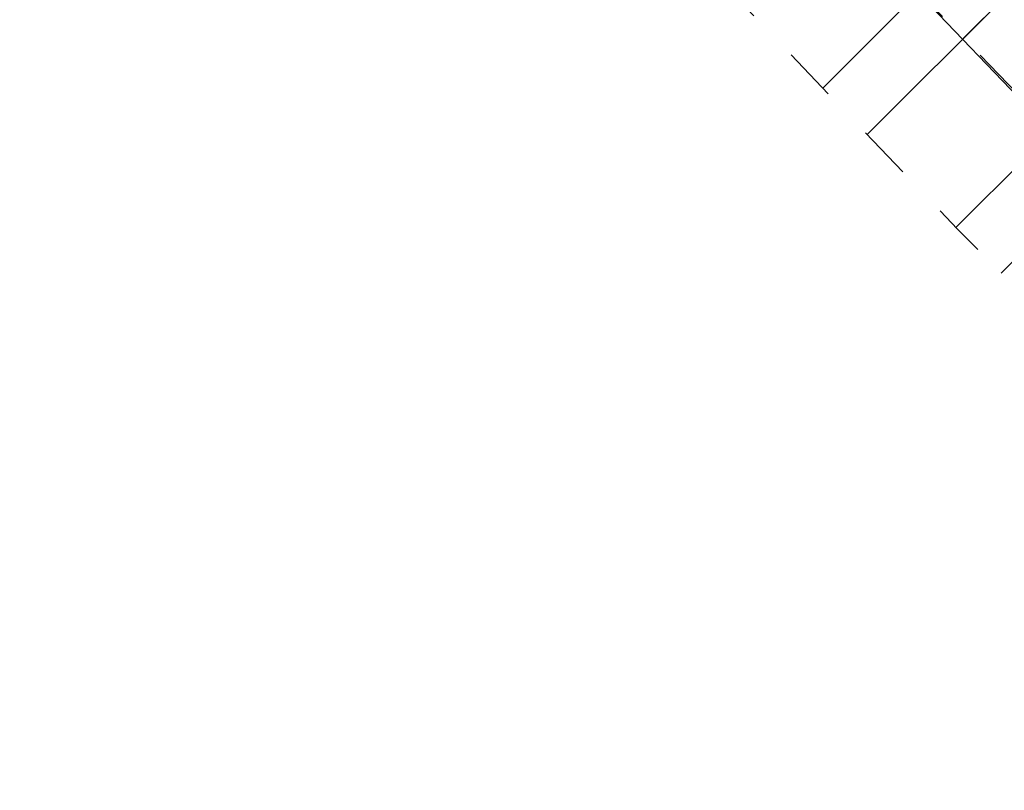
# Model space of a CAD drawing. Header units: metres. Extents: x 207669 to 209690, y 476021 to 477293.
# Tile 5 of 49: x 207979 to 208016, y 476828 to 476857. Entities that reach past the tile are written whole.
import ezdxf
from ezdxf.lldxf.tags import DXFTag

# ---------------------------------------------------------------- set-up
doc = ezdxf.new("R2010")
doc.units = ezdxf.units.M
doc.linetypes.add('NLCS-HIDDEN', pattern=[4, 2, -2])
doc.layers.add('B-OI-KL-BRANDSTOF_Orientatieverzoek_gasunieoost_0000541420-G', color=40, linetype='KL-BRANDSTOF-N', lineweight=18, true_color=0xffbf00)
for name, color, linetype, lineweight in [('B-OI-KL-VEILIGHEIDSZONE-G', 252, 'NLCS-HIDDEN', 35), ('T-WE-VH-VERHARDING_ASFALT_BOUWWEG-100MM-A', 252, 'CONTINUOUS', 18), ('T-WE-VH-VERHARDING_ASFALT_BOUWWEG-70MM-A', 252, 'CONTINUOUS', 18)]:
    doc.layers.add(name, color=color, linetype=linetype, lineweight=lineweight)
doc.styles.get("Standard").update_dxf_attribs({"font": 'isocp.shx'})
tags = doc.linetypes.add('KL-BRANDSTOF-N', pattern='A,4,-0.5,[105,NLCS.SHX,S=0.5,R=0,X=0.75,Y=0],-2,4,-1,["B",Standard,S=1,R=0,X=-0.15,Y=-0.5],-1.5', length=13).pattern_tags.tags
tags[18] = DXFTag(74, 10)
pattern_1 = [(45, (0, 0), (-5.051394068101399, 5.051394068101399), []), (45, (3.3675975, 0), (-5.051394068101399, 5.051394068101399), [])]

# ---------------------------------------------------------------- blocks, each defined once
blk = doc.blocks.new('A$C78FE763D')
at = {"layer": 'B-OI-KL-VEILIGHEIDSZONE-G'}
h = blk.add_hatch(dxfattribs=at)
h.set_pattern_fill('ANSI32', color=256, scale=0.75)
h.set_pattern_definition(pattern_1)
h.paths.add_polyline_path([(209050.9375881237, 476518.5396431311), (209043.125532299, 476518.8796438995), (209004.4717691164, 476520.7480644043), (208998.0385089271, 476520.8455989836), (208994.4349887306, 476520.9688748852), (208992.935653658, 476521.1809657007), (208987.1141704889, 476522.9398933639), (208984.2464321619, 476523.7645453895), (208982.2472676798, 476524.1575529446), (208961.5809573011, 476528.4629516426), (208946.5220461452, 476532.563855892), (208941.2051906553, 476533.782514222), (208903.1010240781, 476542.5168446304), (208854.3198681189, 476553.4830269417), (208805.5441397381, 476564.3659582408), (208756.842541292, 476575.5088327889), (208708.1580406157, 476586.8421821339), (208659.4445053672, 476597.9561975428), (208645.9421921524, 476601.2015875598), (208635.8122818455, 476603.0898383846), (208626.3864741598, 476604.9618731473), (208620.0089611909, 476606.6876323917), (208616.8738774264, 476607.6539789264), (208608.5085805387, 476607.3317409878), (208607.7147462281, 476607.388227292), (208593.7159588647, 476606.8106741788), (208573.1718238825, 476606.1685136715), (208551.5354744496, 476605.2313140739), (208514.8965904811, 476605.0346582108), (208505.7717838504, 476604.8736203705), (208485.9502657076, 476604.3007499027), (208475.047726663, 476604.1278963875), (208473.2836551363, 476604.2170161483), (208435.3275707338, 476609.0187374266), (208410.2766025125, 476612.2382755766), (208386.3403179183, 476615.1490799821), (208372.1225659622, 476616.7944344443), (208370.8679237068, 476617.0666386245), (208366.7919455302, 476618.1427362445), (208347.1206601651, 476622.9592522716), (208332.5732144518, 476626.4223583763), (208314.8127730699, 476630.7675542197), (208307.5733359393, 476632.8400167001), (208304.1866016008, 476633.9158244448), (208301.7785627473, 476634.9618108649), (208265.737801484, 476652.8223577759), (208252.2084358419, 476659.8116686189), (208236.1466094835, 476668.5299794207), (208217.2765463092, 476679.2130734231), (208211.238871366, 476682.4328276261), (208206.9135463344, 476684.6223727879), (208201.0043056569, 476689.0424139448), (208194.8743833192, 476694.0181090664), (208188.0278762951, 476699.6469287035), (208179.7819454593, 476706.5954438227), (208167.5172268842, 476716.7875479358), (208160.0162014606, 476723.1235963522), (208143.7253530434, 476737.7180011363), (208140.7841958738, 476740.296256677), (208137.2494930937, 476743.7516149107), (208127.3442713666, 476753.6668096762), (208117.6775741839, 476763.4073517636), (208110.7673497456, 476770.4858983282), (208107.1789824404, 476774.0473304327), (208073.4188309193, 476808.9680776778), (208037.0226775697, 476846.8302774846), (208005.6460867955, 476879.2423167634), (207982.4240652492, 476903.0248457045), (207966.6406611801, 476918.9412363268), (207943.1172987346, 476943.0761142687), (207919.053827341, 476967.866388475), (207894.2855795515, 476993.4698702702), (207890.7679384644, 476996.8277555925), (207867.5642186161, 477020.3765344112), (207844.3344498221, 477044.2101672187), (207827.8124503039, 477061.0787171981), (207816.9714566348, 477067.1797366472), (207812.3269095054, 477070.0203660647), (207810.1095525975, 477071.3769726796), (207764.5498415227, 477099.2176252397), (207755.4859131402, 477103.8493892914), (207745.7668134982, 477107.4289707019), (207725.8028753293, 477114.6722316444), (207702.275920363, 477123.4861027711), (207695.2540454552, 477126.1533678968), (207691.7030862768, 477116.8050691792), (207698.746329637, 477114.1296872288), (207722.3433746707, 477105.2895583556), (207742.3334365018, 477098.036819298), (207751.4683368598, 477094.6724007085), (207759.6604084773, 477090.4861647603), (207804.8906974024, 477062.8468173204), (207807.1093404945, 477061.4894239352), (207811.9087933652, 477058.5540533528), (207821.6657996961, 477053.0630728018), (207837.1818001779, 477037.2216227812), (207860.4220313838, 477013.3772555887), (207883.7523115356, 476989.7000344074), (207887.2366704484, 476986.3739197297), (207911.8724226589, 476960.9074015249), (207935.9489512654, 476936.1036757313), (207959.5095888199, 476911.9305536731), (207975.2961847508, 476896.0109442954), (207998.4761632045, 476872.2714732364), (208029.8255724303, 476839.8875125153), (208066.2194190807, 476802.0277123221), (208100.0612675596, 476767.0224595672), (208103.6669002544, 476763.4438916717), (208110.5506758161, 476756.3924382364), (208120.2579786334, 476746.6109803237), (208130.2167569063, 476736.6421750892), (208133.9880541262, 476732.9555333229), (208137.0928969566, 476730.2337888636), (208153.4520485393, 476715.5781936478), (208161.0950231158, 476709.1222420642), (208173.3643045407, 476698.9263461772), (208181.6303737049, 476691.9608612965), (208188.5478666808, 476686.2736809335), (208194.855944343, 476681.1533760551), (208201.6207036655, 476676.093417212), (208206.6273786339, 476673.5589623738), (208212.4597036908, 476670.4487165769), (208231.2976405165, 476659.7838105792), (208247.5278141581, 476650.9741213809), (208261.222448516, 476643.899432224), (208297.5636872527, 476625.889979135), (208300.6716483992, 476624.5399655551), (208304.6829140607, 476623.2657732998), (208312.2474769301, 476621.1002357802), (208330.2270355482, 476616.7014316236), (208344.7735898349, 476613.2385377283), (208364.3263044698, 476608.4510537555), (208368.5303262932, 476607.3411513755), (208370.4836840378, 476606.9173555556), (208385.1619320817, 476605.2187100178), (208409.0356474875, 476602.3155144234), (208434.0626792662, 476599.0990525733), (208472.4025948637, 476594.2487738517), (208474.874523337, 476594.1238936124), (208486.1739842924, 476594.3030400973), (208506.0044661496, 476594.8761696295), (208515.0116595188, 476595.035131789), (208551.7787755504, 476595.2324759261), (208573.5444261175, 476596.1752763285), (208594.0782911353, 476596.8171158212), (208607.5655037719, 476597.3735627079), (208608.3456694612, 476597.3180490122), (208615.5563725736, 476597.5958110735), (208617.2292888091, 476597.0801576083), (208624.1037758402, 476595.2199168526), (208633.9219681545, 476593.2699516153), (208643.8560578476, 476591.4182024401), (208657.1637446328, 476588.2195924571), (208705.9122093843, 476577.097607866), (208754.5937087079, 476565.764957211), (208803.3401102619, 476554.6118317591), (208852.1343818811, 476543.7247630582), (208900.8872259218, 476532.7649453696), (208938.9710593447, 476524.0352757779), (208944.0902038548, 476522.8619341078), (208959.2452926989, 476518.7348383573), (208980.2629823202, 476514.3562370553), (208981.8958178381, 476514.0352446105), (208984.2860795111, 476513.3478966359), (208990.776596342, 476511.3868242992), (208993.5612612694, 476510.9929151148), (208997.7917410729, 476510.8481910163), (209004.1544808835, 476510.7517255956), (209042.666717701, 476508.8901461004), (209050.5027740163, 476508.5491007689)])
h = blk.add_hatch(dxfattribs=at)
h.set_pattern_fill('ANSI32', color=256, scale=0.75)
h.set_pattern_definition(pattern_1)
h.paths.add_polyline_path([(209049.9040674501, 476513.0338821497), (209047.9294700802, 476513.0805787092), (209017.1992382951, 476514.8064918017), (209008.5272349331, 476515.2647521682), (209004.8121158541, 476515.4943067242), (209004.2408080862, 476517.5976129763), (209000.6276531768, 476519.3154362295), (208998.7788331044, 476519.4035706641), (208993.2416138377, 476519.8381183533), (208990.97886399, 476520.3162782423), (208988.6145419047, 476521.0333104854), (208983.3310031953, 476522.1952195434), (208982.2517066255, 476522.3679864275), (208961.9475473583, 476526.8995101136), (208902.7618700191, 476541.0620222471), (208853.8783733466, 476551.6625872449), (208805.1138370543, 476562.5011498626), (208756.4213277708, 476573.5724886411), (208707.8367897, 476585.2632493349), (208659.1236152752, 476596.6233849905), (208645.679700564, 476599.6303800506), (208640.3598271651, 476601.0262477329), (208639.0288933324, 476601.3286358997), (208630.6115306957, 476603.2477033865), (208628.1305486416, 476603.3724206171), (208622.4777562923, 476602.8079669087), (208611.8145477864, 476602.596814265), (208599.7689718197, 476602.0901496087), (208586.4531468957, 476601.6153341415), (208570.4825037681, 476600.9767082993), (208545.8615593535, 476600.191103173), (208522.6693948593, 476599.9608065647), (208506.649443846, 476599.9037354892), (208490.6508412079, 476599.6171724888), (208474.9075160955, 476599.7147367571), (208459.2145196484, 476600.8897237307), (208443.5154846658, 476602.8478914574), (208427.6849074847, 476604.9554357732), (208411.7970154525, 476606.9594493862), (208395.9370638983, 476608.915619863), (208380.275665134, 476611.090482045), (208371.4295667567, 476612.3947525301), (208364.895292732, 476613.5728254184), (208349.4689988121, 476617.1053753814), (208333.8965026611, 476620.8587718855), (208327.7544930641, 476622.2719244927), (208319.2180087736, 476624.3108873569), (208310.7373976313, 476626.5414977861), (208304.4345748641, 476628.6519452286), (208296.9686334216, 476631.7659578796), (208290.3670795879, 476634.9872680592), (208276.3190710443, 476642.4587023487), (208262.12475887, 476649.9100899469), (208233.6902783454, 476664.5532774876), (208219.6299865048, 476671.9627335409), (208206.0581788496, 476679.7449356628), (208199.3422186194, 476684.4570483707), (208193.5954706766, 476688.9022408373), (208191.8675052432, 476690.3117710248), (208169.3297613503, 476709.263374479), (208157.1377965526, 476719.4686554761), (208145.2524005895, 476730.0154807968), (208133.5910201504, 476740.8020591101), (208122.1887856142, 476751.8764433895), (208111.322505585, 476762.8023900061), (208100.2775304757, 476774.2949457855), (208089.2059399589, 476785.886893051), (208078.0474932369, 476797.3958249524), (208066.9712737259, 476808.7884220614), (208055.7541631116, 476820.1836138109), (208044.6117725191, 476831.5776518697), (208033.4864377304, 476843.0833485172), (208022.2436173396, 476854.8298633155), (208021.0579990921, 476856.0035156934), (208013.0067169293, 476864.4476175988), (208010.65405498, 476866.474961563), (208006.7205843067, 476867.9604600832), (207991.138858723, 476872.4534932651), (207975.7144594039, 476876.8206847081), (207960.2521809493, 476881.1029625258), (207944.8222693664, 476885.2904813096), (207929.4324876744, 476889.5395556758), (207914.0135226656, 476893.8219354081), (207898.6063409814, 476898.1656782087), (207874.9670680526, 476904.6657532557), (207859.6453011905, 476908.9835424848), (207844.4240313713, 476913.4164947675), (207841.3066156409, 476914.2904238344), (207838.7115490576, 476914.7345247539), (207835.5842467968, 476914.3844093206), (207831.5041699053, 476913.3913854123), (207830.5720012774, 476913.2726442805), (207829.6633061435, 476913.3865181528), (207828.5949108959, 476913.7204861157), (207807.9104308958, 476919.4235730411), (207786.0683481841, 476925.4976016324), (207776.1044615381, 476928.1645006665), (207757.7294162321, 476933.3081194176), (207739.9541562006, 476938.7043057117), (207724.4544292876, 476942.8324040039), (207720.1668244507, 476943.9676748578), (207682.0354066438, 476955.7184769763), (207671.8795113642, 476958.5883705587), (207669.1601613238, 476948.9652143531), (207679.2028433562, 476946.1273130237), (207717.4134255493, 476934.352115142), (207721.8878207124, 476933.167385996), (207737.2140937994, 476929.0854842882), (207754.9288337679, 476923.7076705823), (207773.4637884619, 476918.5192893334), (207783.4359018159, 476915.8501883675), (207805.2418191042, 476909.7862169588), (207825.7733391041, 476904.1253038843), (207827.5329438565, 476903.5752718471), (207830.5822487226, 476903.1931457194), (207833.3240800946, 476903.5424045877), (207837.3300032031, 476904.5173806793), (207838.4187009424, 476904.639265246), (207839.1076343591, 476904.5213661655), (207841.6762186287, 476903.8012952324), (207856.8909488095, 476899.3702475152), (207872.2851819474, 476895.0320367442), (207895.9239090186, 476888.5321117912), (207911.3187273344, 476884.1918545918), (207926.7637623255, 476879.9022343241), (207942.1819806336, 476875.6453086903), (207957.6080690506, 476871.4588274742), (207973.0177905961, 476867.1911052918), (207988.391391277, 476862.8382967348), (208003.5636656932, 476858.4633299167), (208005.46619502, 476857.7448284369), (208006.1075330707, 476857.1921724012), (208013.9202509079, 476848.9982743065), (208015.1126326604, 476847.8179266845), (208026.2798122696, 476836.1504414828), (208037.4424774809, 476824.6061381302), (208048.6160868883, 476813.180176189), (208059.8229762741, 476801.7953679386), (208070.872756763, 476790.4299650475), (208082.0003100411, 476778.9528969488), (208093.0567195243, 476767.3768442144), (208104.171744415, 476755.8113999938), (208115.1594643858, 476744.7633466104), (208126.7112298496, 476733.5437308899), (208138.5378494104, 476722.6043092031), (208150.6084534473, 476711.8931345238), (208162.9024886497, 476701.6024155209), (208185.4887447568, 476682.6100189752), (208187.3747793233, 476681.0715491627), (208193.4080313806, 476676.4047416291), (208200.6880711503, 476671.2968543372), (208214.8102634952, 476663.199056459), (208229.0699716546, 476655.6845125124), (208257.5114911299, 476641.037700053), (208271.6471789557, 476633.6170876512), (208285.825170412, 476626.0765219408), (208292.8476165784, 476622.6498321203), (208300.9176751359, 476619.2838447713), (208307.8748523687, 476616.9542922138), (208316.7842412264, 476614.6109026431), (208325.4717569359, 476612.5358655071), (208331.6037473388, 476611.1250181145), (208347.1812511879, 476607.3704146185), (208362.890957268, 476603.7729645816), (208369.8126832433, 476602.5250374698), (208378.858584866, 476601.1913079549), (208394.6371861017, 476599.0001701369), (208410.5592345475, 476597.0363406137), (208426.3993425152, 476595.0383542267), (208442.2367653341, 476592.9298985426), (208458.2217303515, 476590.9360662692), (208474.5027339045, 476589.7170532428), (208490.7094087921, 476589.6166175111), (208506.756806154, 476589.9040545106), (208522.7368551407, 476589.9609834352), (208546.0706906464, 476590.1926868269), (208570.8417462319, 476590.9830817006), (208586.8311031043, 476591.6224558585), (208600.1572781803, 476592.0976403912), (208612.1237022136, 476592.6009757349), (208623.0744937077, 476592.8178230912), (208628.3777013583, 476593.3473693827), (208629.2387193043, 476593.3040866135), (208636.8133566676, 476591.5771541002), (208637.9824228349, 476591.311542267), (208643.3185494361, 476589.9114099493), (208656.8966347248, 476586.8744050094), (208705.5314603, 476575.5325406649), (208754.1429222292, 476563.8353013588), (208802.9204129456, 476552.7446401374), (208851.7338766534, 476541.895202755), (208900.5383799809, 476531.3117677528), (208959.6947026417, 476517.1562798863), (208980.3705433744, 476512.5418035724), (208981.4652468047, 476512.3665704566), (208986.0857080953, 476511.3504795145), (208988.48938601, 476510.6215117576), (208991.8106361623, 476509.9196716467), (208995.4852075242, 476509.6313000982), (208996.5742499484, 476506.910972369), (208999.9799266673, 476505.7738128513), (209007.9550150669, 476505.2810378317), (209016.6550117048, 476504.8212981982), (209047.5307799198, 476503.0872112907), (209049.6676470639, 476503.0366772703)])
at = {"layer": 'B-OI-KL-BRANDSTOF_Orientatieverzoek_gasunieoost_0000541420-G', "flags": 128}
blk.add_lwpolyline([(209049.785857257, 476508.03527971), (209047.730125, 476508.0838949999), (209016.927125, 476509.813895), (209008.241125, 476510.2728949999), (209000.942125, 476510.7238949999), (209000.355125, 476510.9198949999), (209000.116125, 476511.5168949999), (209000.197125, 476513.4098949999), (209000.018125, 476514.068895), (208999.387125, 476514.368895), (208998.464125, 476514.412895), (208992.526125, 476514.878895), (208989.734125, 476515.4688949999), (208987.350125, 476516.1918949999), (208982.398125, 476517.280895), (208981.311125, 476517.454895), (208960.821125, 476522.0278949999), (208901.650125, 476536.1868949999), (208852.806125, 476546.7788949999), (208804.017125, 476557.622895), (208755.282125, 476568.703895), (208706.684125, 476580.3978949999), (208658.010125, 476591.748895), (208644.499125, 476594.770895), (208639.171125, 476596.168895), (208637.921125, 476596.4528949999), (208629.925125, 476598.275895), (208628.254125, 476598.3598949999), (208622.776125, 476597.812895), (208611.969125, 476597.5988949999), (208599.963125, 476597.0938949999), (208586.642125, 476596.618895), (208570.662125, 476595.9798949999), (208545.966125, 476595.1918949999), (208522.703125, 476594.960895), (208506.703125, 476594.9038949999), (208490.680125, 476594.616895), (208474.705125, 476594.715895), (208458.718125, 476595.912895), (208442.876125, 476597.888895), (208427.042125, 476599.9968949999), (208411.178125, 476601.997895), (208395.287125, 476603.9578949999), (208379.567125, 476606.140895), (208370.621125, 476607.459895), (208363.893125, 476608.672895), (208348.325125, 476612.237895), (208332.750125, 476615.991895), (208326.613125, 476617.4038949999), (208318.001125, 476619.460895), (208309.306125, 476621.747895), (208302.676125, 476623.967895), (208294.908125, 476627.2078949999), (208288.096125, 476630.531895), (208273.983125, 476638.037895), (208259.818125, 476645.4738949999), (208231.380125, 476660.118895), (208217.220125, 476667.580895), (208203.373125, 476675.520895), (208196.375125, 476680.4308949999), (208190.485125, 476684.986895), (208188.678125, 476686.460895), (208166.116125, 476705.432895), (208153.873125, 476715.6808949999), (208141.895125, 476726.309895), (208130.151125, 476737.172895), (208118.674125, 476748.319895), (208107.747125, 476759.3068949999), (208096.667125, 476770.835895), (208085.603125, 476782.4198949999), (208074.460125, 476793.912895), (208063.397125, 476805.291895), (208052.185125, 476816.6818949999), (208041.027125, 476828.091895), (208029.883125, 476839.616895), (208018.678125, 476851.323895), (208017.489125, 476852.5008949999), (208009.557125, 476860.819895), (208008.060125, 476862.1098949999), (208005.142125, 476863.211895), (207989.765125, 476867.645895), (207974.366125, 476872.005895), (207958.930125, 476876.280895), (207943.502125, 476880.467895), (207928.098125, 476884.720895), (207912.666125, 476889.0068949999), (207897.265125, 476893.3488949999), (207873.626125, 476899.8488949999), (207858.268125, 476904.176895), (207843.050125, 476908.608895), (207840.207125, 476909.405895), (207838.565125, 476909.6868949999), (207836.457125, 476909.450895), (207832.414125, 476908.466895), (207830.577125, 476908.232895), (207828.598125, 476908.480895), (207827.184125, 476908.922895), (207806.576125, 476914.6048949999), (207784.752125, 476920.673895), (207774.784125, 476923.341895), (207756.329125, 476928.5078949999), (207738.584125, 476933.894895), (207723.171125, 476937.999895), (207718.790125, 476939.1598949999), (207680.619125, 476950.922895), (207670.519836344, 476953.7767924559)], dxfattribs=at)
at = {"layer": 'B-OI-KL-VEILIGHEIDSZONE-G', "flags": 128}
for points in [[(209050.9375881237, 476518.5396431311), (209043.125532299, 476518.8796438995), (209004.4717691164, 476520.7480644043), (208998.0385089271, 476520.8455989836), (208994.4349887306, 476520.9688748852), (208992.935653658, 476521.1809657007), (208987.1141704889, 476522.9398933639), (208984.2464321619, 476523.7645453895), (208982.2472676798, 476524.1575529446), (208961.5809573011, 476528.4629516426), (208946.5220461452, 476532.563855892), (208941.2051906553, 476533.782514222), (208903.1010240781, 476542.5168446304), (208854.3198681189, 476553.4830269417), (208805.5441397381, 476564.3659582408), (208756.842541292, 476575.5088327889), (208708.1580406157, 476586.8421821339), (208659.4445053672, 476597.9561975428), (208645.9421921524, 476601.2015875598), (208635.8122818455, 476603.0898383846), (208626.3864741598, 476604.9618731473), (208620.0089611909, 476606.6876323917), (208616.8738774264, 476607.6539789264), (208608.5085805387, 476607.3317409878), (208607.7147462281, 476607.388227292), (208593.7159588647, 476606.8106741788), (208573.1718238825, 476606.1685136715), (208551.5354744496, 476605.2313140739), (208514.8965904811, 476605.0346582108), (208505.7717838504, 476604.8736203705), (208485.9502657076, 476604.3007499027), (208475.047726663, 476604.1278963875), (208473.2836551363, 476604.2170161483), (208435.3275707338, 476609.0187374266), (208410.2766025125, 476612.2382755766), (208386.3403179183, 476615.1490799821), (208372.1225659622, 476616.7944344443), (208370.8679237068, 476617.0666386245), (208366.7919455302, 476618.1427362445), (208347.1206601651, 476622.9592522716), (208332.5732144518, 476626.4223583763), (208314.8127730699, 476630.7675542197), (208307.5733359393, 476632.8400167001), (208304.1866016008, 476633.9158244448), (208301.7785627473, 476634.9618108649), (208265.737801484, 476652.8223577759), (208252.2084358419, 476659.8116686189), (208236.1466094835, 476668.5299794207), (208217.2765463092, 476679.2130734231), (208211.238871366, 476682.4328276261), (208206.9135463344, 476684.6223727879), (208201.0043056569, 476689.0424139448), (208194.8743833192, 476694.0181090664), (208188.0278762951, 476699.6469287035), (208179.7819454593, 476706.5954438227), (208167.5172268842, 476716.7875479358), (208160.0162014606, 476723.1235963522), (208143.7253530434, 476737.7180011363), (208140.7841958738, 476740.296256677), (208137.2494930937, 476743.7516149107), (208127.3442713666, 476753.6668096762), (208117.6775741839, 476763.4073517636), (208110.7673497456, 476770.4858983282), (208107.1789824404, 476774.0473304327), (208073.4188309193, 476808.9680776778), (208037.0226775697, 476846.8302774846), (208005.6460867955, 476879.2423167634), (207982.4240652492, 476903.0248457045), (207966.6406611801, 476918.9412363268), (207943.1172987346, 476943.0761142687), (207919.053827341, 476967.866388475), (207894.2855795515, 476993.4698702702), (207890.7679384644, 476996.8277555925), (207867.5642186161, 477020.3765344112), (207844.3344498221, 477044.2101672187), (207827.8124503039, 477061.0787171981), (207816.9714566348, 477067.1797366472), (207812.3269095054, 477070.0203660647), (207810.1095525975, 477071.3769726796), (207764.5498415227, 477099.2176252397), (207755.4859131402, 477103.8493892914), (207745.7668134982, 477107.4289707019), (207725.8028753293, 477114.6722316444), (207702.275920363, 477123.4861027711), (207695.2540454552, 477126.1533678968), (207691.7030862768, 477116.8050691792), (207698.746329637, 477114.1296872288), (207722.3433746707, 477105.2895583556), (207742.3334365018, 477098.036819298), (207751.4683368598, 477094.6724007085), (207759.6604084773, 477090.4861647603), (207804.8906974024, 477062.8468173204), (207807.1093404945, 477061.4894239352), (207811.9087933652, 477058.5540533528), (207821.6657996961, 477053.0630728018), (207837.1818001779, 477037.2216227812), (207860.4220313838, 477013.3772555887), (207883.7523115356, 476989.7000344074), (207887.2366704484, 476986.3739197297), (207911.8724226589, 476960.9074015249), (207935.9489512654, 476936.1036757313), (207959.5095888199, 476911.9305536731), (207975.2961847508, 476896.0109442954), (207998.4761632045, 476872.2714732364), (208029.8255724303, 476839.8875125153), (208066.2194190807, 476802.0277123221), (208100.0612675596, 476767.0224595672), (208103.6669002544, 476763.4438916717), (208110.5506758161, 476756.3924382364), (208120.2579786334, 476746.6109803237), (208130.2167569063, 476736.6421750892), (208133.9880541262, 476732.9555333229), (208137.0928969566, 476730.2337888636), (208153.4520485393, 476715.5781936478), (208161.0950231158, 476709.1222420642), (208173.3643045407, 476698.9263461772), (208181.6303737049, 476691.9608612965), (208188.5478666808, 476686.2736809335), (208194.855944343, 476681.1533760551), (208201.6207036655, 476676.093417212), (208206.6273786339, 476673.5589623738), (208212.4597036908, 476670.4487165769), (208231.2976405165, 476659.7838105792), (208247.5278141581, 476650.9741213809), (208261.222448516, 476643.899432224), (208297.5636872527, 476625.889979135), (208300.6716483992, 476624.5399655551), (208304.6829140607, 476623.2657732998), (208312.2474769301, 476621.1002357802), (208330.2270355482, 476616.7014316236), (208344.7735898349, 476613.2385377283), (208364.3263044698, 476608.4510537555), (208368.5303262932, 476607.3411513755), (208370.4836840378, 476606.9173555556), (208385.1619320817, 476605.2187100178), (208409.0356474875, 476602.3155144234), (208434.0626792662, 476599.0990525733), (208472.4025948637, 476594.2487738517), (208474.874523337, 476594.1238936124), (208486.1739842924, 476594.3030400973), (208506.0044661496, 476594.8761696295), (208515.0116595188, 476595.035131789), (208551.7787755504, 476595.2324759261), (208573.5444261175, 476596.1752763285), (208594.0782911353, 476596.8171158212), (208607.5655037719, 476597.3735627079), (208608.3456694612, 476597.3180490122), (208615.5563725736, 476597.5958110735), (208617.2292888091, 476597.0801576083), (208624.1037758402, 476595.2199168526), (208633.9219681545, 476593.2699516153), (208643.8560578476, 476591.4182024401), (208657.1637446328, 476588.2195924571), (208705.9122093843, 476577.097607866), (208754.5937087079, 476565.764957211), (208803.3401102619, 476554.6118317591), (208852.1343818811, 476543.7247630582), (208900.8872259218, 476532.7649453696), (208938.9710593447, 476524.0352757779), (208944.0902038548, 476522.8619341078), (208959.2452926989, 476518.7348383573), (208980.2629823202, 476514.3562370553), (208981.8958178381, 476514.0352446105), (208984.2860795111, 476513.3478966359), (208990.776596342, 476511.3868242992), (208993.5612612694, 476510.9929151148), (208997.7917410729, 476510.8481910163), (209004.1544808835, 476510.7517255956), (209042.666717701, 476508.8901461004), (209050.5027740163, 476508.5491007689)], [(209049.9040674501, 476513.0338821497), (209047.9294700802, 476513.0805787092), (209017.1992382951, 476514.8064918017), (209008.5272349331, 476515.2647521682), (209004.8121158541, 476515.4943067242), (209004.2408080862, 476517.5976129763), (209000.6276531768, 476519.3154362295), (208998.7788331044, 476519.4035706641), (208993.2416138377, 476519.8381183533), (208990.97886399, 476520.3162782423), (208988.6145419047, 476521.0333104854), (208983.3310031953, 476522.1952195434), (208982.2517066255, 476522.3679864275), (208961.9475473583, 476526.8995101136), (208902.7618700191, 476541.0620222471), (208853.8783733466, 476551.6625872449), (208805.1138370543, 476562.5011498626), (208756.4213277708, 476573.5724886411), (208707.8367897, 476585.2632493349), (208659.1236152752, 476596.6233849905), (208645.679700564, 476599.6303800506), (208640.3598271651, 476601.0262477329), (208639.0288933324, 476601.3286358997), (208630.6115306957, 476603.2477033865), (208628.1305486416, 476603.3724206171), (208622.4777562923, 476602.8079669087), (208611.8145477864, 476602.596814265), (208599.7689718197, 476602.0901496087), (208586.4531468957, 476601.6153341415), (208570.4825037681, 476600.9767082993), (208545.8615593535, 476600.191103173), (208522.6693948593, 476599.9608065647), (208506.649443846, 476599.9037354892), (208490.6508412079, 476599.6171724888), (208474.9075160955, 476599.7147367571), (208459.2145196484, 476600.8897237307), (208443.5154846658, 476602.8478914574), (208427.6849074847, 476604.9554357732), (208411.7970154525, 476606.9594493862), (208395.9370638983, 476608.915619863), (208380.275665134, 476611.090482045), (208371.4295667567, 476612.3947525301), (208364.895292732, 476613.5728254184), (208349.4689988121, 476617.1053753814), (208333.8965026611, 476620.8587718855), (208327.7544930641, 476622.2719244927), (208319.2180087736, 476624.3108873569), (208310.7373976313, 476626.5414977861), (208304.4345748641, 476628.6519452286), (208296.9686334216, 476631.7659578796), (208290.3670795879, 476634.9872680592), (208276.3190710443, 476642.4587023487), (208262.12475887, 476649.9100899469), (208233.6902783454, 476664.5532774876), (208219.6299865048, 476671.9627335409), (208206.0581788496, 476679.7449356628), (208199.3422186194, 476684.4570483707), (208193.5954706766, 476688.9022408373), (208191.8675052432, 476690.3117710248), (208169.3297613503, 476709.263374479), (208157.1377965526, 476719.4686554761), (208145.2524005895, 476730.0154807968), (208133.5910201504, 476740.8020591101), (208122.1887856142, 476751.8764433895), (208111.322505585, 476762.8023900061), (208100.2775304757, 476774.2949457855), (208089.2059399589, 476785.886893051), (208078.0474932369, 476797.3958249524), (208066.9712737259, 476808.7884220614), (208055.7541631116, 476820.1836138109), (208044.6117725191, 476831.5776518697), (208033.4864377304, 476843.0833485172), (208022.2436173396, 476854.8298633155), (208021.0579990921, 476856.0035156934), (208013.0067169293, 476864.4476175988), (208010.65405498, 476866.474961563), (208006.7205843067, 476867.9604600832), (207991.138858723, 476872.4534932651), (207975.7144594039, 476876.8206847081), (207960.2521809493, 476881.1029625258), (207944.8222693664, 476885.2904813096), (207929.4324876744, 476889.5395556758), (207914.0135226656, 476893.8219354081), (207898.6063409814, 476898.1656782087), (207874.9670680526, 476904.6657532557), (207859.6453011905, 476908.9835424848), (207844.4240313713, 476913.4164947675), (207841.3066156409, 476914.2904238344), (207838.7115490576, 476914.7345247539), (207835.5842467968, 476914.3844093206), (207831.5041699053, 476913.3913854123), (207830.5720012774, 476913.2726442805), (207829.6633061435, 476913.3865181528), (207828.5949108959, 476913.7204861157), (207807.9104308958, 476919.4235730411), (207786.0683481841, 476925.4976016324), (207776.1044615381, 476928.1645006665), (207757.7294162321, 476933.3081194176), (207739.9541562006, 476938.7043057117), (207724.4544292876, 476942.8324040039), (207720.1668244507, 476943.9676748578), (207682.0354066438, 476955.7184769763), (207671.8795113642, 476958.5883705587), (207669.1601613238, 476948.9652143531), (207679.2028433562, 476946.1273130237), (207717.4134255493, 476934.352115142), (207721.8878207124, 476933.167385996), (207737.2140937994, 476929.0854842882), (207754.9288337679, 476923.7076705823), (207773.4637884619, 476918.5192893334), (207783.4359018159, 476915.8501883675), (207805.2418191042, 476909.7862169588), (207825.7733391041, 476904.1253038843), (207827.5329438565, 476903.5752718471), (207830.5822487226, 476903.1931457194), (207833.3240800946, 476903.5424045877), (207837.3300032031, 476904.5173806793), (207838.4187009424, 476904.639265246), (207839.1076343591, 476904.5213661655), (207841.6762186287, 476903.8012952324), (207856.8909488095, 476899.3702475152), (207872.2851819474, 476895.0320367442), (207895.9239090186, 476888.5321117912), (207911.3187273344, 476884.1918545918), (207926.7637623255, 476879.9022343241), (207942.1819806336, 476875.6453086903), (207957.6080690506, 476871.4588274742), (207973.0177905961, 476867.1911052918), (207988.391391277, 476862.8382967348), (208003.5636656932, 476858.4633299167), (208005.46619502, 476857.7448284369), (208006.1075330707, 476857.1921724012), (208013.9202509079, 476848.9982743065), (208015.1126326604, 476847.8179266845), (208026.2798122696, 476836.1504414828), (208037.4424774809, 476824.6061381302), (208048.6160868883, 476813.180176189), (208059.8229762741, 476801.7953679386), (208070.872756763, 476790.4299650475), (208082.0003100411, 476778.9528969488), (208093.0567195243, 476767.3768442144), (208104.171744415, 476755.8113999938), (208115.1594643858, 476744.7633466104), (208126.7112298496, 476733.5437308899), (208138.5378494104, 476722.6043092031), (208150.6084534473, 476711.8931345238), (208162.9024886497, 476701.6024155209), (208185.4887447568, 476682.6100189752), (208187.3747793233, 476681.0715491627), (208193.4080313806, 476676.4047416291), (208200.6880711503, 476671.2968543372), (208214.8102634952, 476663.199056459), (208229.0699716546, 476655.6845125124), (208257.5114911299, 476641.037700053), (208271.6471789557, 476633.6170876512), (208285.825170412, 476626.0765219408), (208292.8476165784, 476622.6498321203), (208300.9176751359, 476619.2838447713), (208307.8748523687, 476616.9542922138), (208316.7842412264, 476614.6109026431), (208325.4717569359, 476612.5358655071), (208331.6037473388, 476611.1250181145), (208347.1812511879, 476607.3704146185), (208362.890957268, 476603.7729645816), (208369.8126832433, 476602.5250374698), (208378.858584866, 476601.1913079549), (208394.6371861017, 476599.0001701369), (208410.5592345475, 476597.0363406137), (208426.3993425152, 476595.0383542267), (208442.2367653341, 476592.9298985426), (208458.2217303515, 476590.9360662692), (208474.5027339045, 476589.7170532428), (208490.7094087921, 476589.6166175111), (208506.756806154, 476589.9040545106), (208522.7368551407, 476589.9609834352), (208546.0706906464, 476590.1926868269), (208570.8417462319, 476590.9830817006), (208586.8311031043, 476591.6224558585), (208600.1572781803, 476592.0976403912), (208612.1237022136, 476592.6009757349), (208623.0744937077, 476592.8178230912), (208628.3777013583, 476593.3473693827), (208629.2387193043, 476593.3040866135), (208636.8133566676, 476591.5771541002), (208637.9824228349, 476591.311542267), (208643.3185494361, 476589.9114099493), (208656.8966347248, 476586.8744050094), (208705.5314603, 476575.5325406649), (208754.1429222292, 476563.8353013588), (208802.9204129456, 476552.7446401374), (208851.7338766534, 476541.895202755), (208900.5383799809, 476531.3117677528), (208959.6947026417, 476517.1562798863), (208980.3705433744, 476512.5418035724), (208981.4652468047, 476512.3665704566), (208986.0857080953, 476511.3504795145), (208988.48938601, 476510.6215117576), (208991.8106361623, 476509.9196716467), (208995.4852075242, 476509.6313000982), (208996.5742499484, 476506.910972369), (208999.9799266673, 476505.7738128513), (209007.9550150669, 476505.2810378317), (209016.6550117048, 476504.8212981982), (209047.5307799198, 476503.0872112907), (209049.6676470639, 476503.0366772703)]]:
    blk.add_lwpolyline(points, close=True, dxfattribs=at)

msp = doc.modelspace()

# ---------------------------------------------------------------- hatches: boundary and pattern name
at = {"layer": 'T-WE-VH-VERHARDING_ASFALT_BOUWWEG-100MM-A'}
h = msp.add_hatch(dxfattribs=at)
h.set_pattern_fill('AVH-ASFALT', color=256, scale=1.5, angle=270, pattern_type=2)
h.set_pattern_definition([(329.9999999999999, (207991.0131754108, 476552.5954628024), (0.7500000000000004, 1.299038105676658), []), (29.99999999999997, (207991.0131754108, 476552.5954628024), (-0.7499999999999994, 1.299038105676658), [])])
edge = h.paths.add_edge_path()
edge.add_line((208598.0668640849, 476553.2350907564), (208597.3597609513, 476558.6895641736))
edge.add_arc((208596.3347866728, 476566.6236317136), 7.999999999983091, 167.5645903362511, 277.36107089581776, ccw=False)
edge.add_line((208588.5224716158, 476568.3463427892), (208663.4988565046, 476908.3564285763))
edge.add_arc((208653.7334626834, 476910.5098174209), 9.999999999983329, 347.56459033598, 362.5645903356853)
edge.add_line((208663.7234468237, 476910.9572734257), (208662.2903712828, 476942.9523785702))
edge.add_arc((208670.2823585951, 476943.3103433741), 8.000000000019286, 147.9829078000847, 182.564590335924, ccw=False)
edge.add_line((208663.4992387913, 476947.5517211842), (208673.5813185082, 476963.6757161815))
edge.add_arc((208665.1024187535, 476968.977438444), 9.999999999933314, 327.9829078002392, 372.496370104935)
edge.add_line((208674.8655159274, 476971.1412160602), (208668.8437600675, 476998.3117474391))
edge.add_arc((208700.3297484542, 477005.2899302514), 32.25000000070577, 180.2433118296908, 192.4963701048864, ccw=False)
edge.add_line((208668.080039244, 477005.1529780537), (208667.7931844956, 477072.7019650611))
edge.add_arc((208657.7932746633, 477072.6594992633), 9.999999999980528, 0.2433118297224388, 74.71764475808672)
edge.add_line((208660.4290345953, 477082.3058856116), (208562.4492246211, 477109.0776992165))
edge.add_arc((208570.9495504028, 477140.1872951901), 32.2500000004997, 248.523477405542, 254.717644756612, ccw=False)
edge.add_line((208559.1421820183, 477110.1764879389), (208526.0787293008, 477123.1848806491))
edge.add_arc((208512.2577011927, 477088.0559512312), 37.75000000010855, 68.52347740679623, 83.79289849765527)
edge.add_line((208516.3393283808, 477125.5846445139), (208484.0606572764, 477129.0952783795))
edge.add_arc((208479.9790300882, 477091.5665850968), 37.75000000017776, 83.79289849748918, 100.4526706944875)
edge.add_line((208473.1303026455, 477128.6901279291), (208406.483101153, 477116.394735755))
edge.add_arc((208396.0941313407, 477172.6942189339), 57.24999999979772, 259.3435220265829, 280.4552038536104, ccw=False)
edge.add_line((208385.507451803, 477116.4315784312), (208345.6150227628, 477123.7496831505))
edge.add_arc((208327.0753225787, 477022.6861288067), 102.7499999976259, 79.60489942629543, 92.19224486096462)
edge.add_line((208323.1448724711, 477125.3609264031), (208303.6616430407, 477124.6150972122))
edge.add_arc((208303.0017864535, 477141.8524719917), 17.25000000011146, 263.0200956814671, 272.19224486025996, ccw=False)
edge.add_line((208300.9055455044, 477124.7303145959), (208268.7673296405, 477128.6649498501))
edge.add_arc((208267.5521174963, 477118.7390615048), 9.999999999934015, 83.02009568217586, 168.2771260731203)
edge.add_line((208257.7606997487, 477120.7708436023), (208246.8566065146, 477068.2226239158))
edge.add_arc((208259.3406641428, 477065.6321017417), 12.74999999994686, 168.2771260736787, 171.9901902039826)
edge.add_line((208246.715050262, 477067.4087204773), (208243.1391454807, 477041.9964065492))
edge.add_arc((208235.2171916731, 477043.1111477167), 8.000000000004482, 271.25365755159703, 351.9901902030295, ccw=False)
edge.add_line((208235.3922213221, 477035.113062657), (208066.2421497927, 477031.4113918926))
edge.add_line((208066.2421497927, 477031.4113918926), (208044.2191598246, 477036.8636800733))
edge.add_line((208044.2191598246, 477036.8636800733), (208042.2847942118, 477039.1593672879))
edge.add_line((208042.2847942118, 477039.1593672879), (208002.0779595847, 477042.5937447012))
edge.add_arc((208002.7588222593, 477050.5647186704), 8.000000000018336, 176.3700886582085, 265.117774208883, ccw=False)
edge.add_arc((207951.3573135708, 477053.8338357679), 43.50536122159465, 355.63556999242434, 356.3592230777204, ccw=False)
edge.add_line((207994.7365174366, 477050.5230764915), (207994.4212927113, 477046.3957993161))
edge.add_arc((207950.9279627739, 477049.7176438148), 43.61999999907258, 336.77510252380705, 355.63245947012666, ccw=False)
edge.add_arc((207998.3648879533, 477029.3617471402), 8.00000000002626, 85.11777420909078, 156.7751025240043, ccw=False)
edge.add_line((207999.0457506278, 477037.3327211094), (208046.0630700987, 477033.3166073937))
edge.add_line((208046.0630700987, 477033.3166073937), (208066.4740170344, 477028.2634168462))
edge.add_line((208066.4740170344, 477028.2634168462), (208068.8725253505, 477025.9676380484))
edge.add_line((208068.8725253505, 477025.9676380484), (208238.4872344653, 477029.6794769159))
edge.add_arc((208238.2684474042, 477039.6770832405), 10.00000000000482, 271.253657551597, 351.9901902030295)
edge.add_line((208248.1708896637, 477038.2836567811), (208252.1613935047, 477066.6423359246))
edge.add_arc((208259.3406641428, 477065.6321017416), 7.249999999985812, 168.2771260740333, 171.9901902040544, ccw=False)
edge.add_line((208252.2418862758, 477067.1051437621), (208262.4914142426, 477116.4989297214))
edge.add_arc((208270.3245484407, 477114.8735040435), 8.00000000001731, 83.02009568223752, 168.2771260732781, ccw=False)
edge.add_line((208271.2967181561, 477122.8142147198), (208300.237178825, 477119.2710760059))
edge.add_arc((208303.0017864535, 477141.8524719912), 22.74999999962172, 263.0200956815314, 272.19224486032)
edge.add_line((208303.8720320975, 477119.1191226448), (208323.355261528, 477119.8649518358))
edge.add_arc((208327.0753225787, 477022.6861288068), 97.24999999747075, 79.60489942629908, 92.19224486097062, ccw=False)
edge.add_line((208344.6226300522, 477118.3399551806), (208384.5030026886, 477111.0240621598))
edge.add_arc((208396.0941313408, 477172.6942189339), 62.74999999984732, 259.355239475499, 280.4552038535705)
edge.add_line((208407.4811681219, 477110.9860517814), (208474.128130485, 477123.2813998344))
edge.add_arc((208479.9790300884, 477091.5665850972), 32.24999999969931, 83.79289849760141, 100.45267069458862, ccw=False)
edge.add_line((208483.4659831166, 477123.6275217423), (208515.744654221, 477120.1168878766))
edge.add_arc((208512.257701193, 477088.0559512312), 32.25000000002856, 68.52347740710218, 83.79289849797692, ccw=False)
edge.add_line((208524.0650695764, 477118.0667584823), (208557.128522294, 477105.0583657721))
edge.add_arc((208570.949550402, 477140.1872951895), 37.74999999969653, 248.5234774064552, 254.7176447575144)
edge.add_line((208560.9995566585, 477103.772186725), (208656.4132110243, 477077.7015445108))
edge.add_arc((208654.3046030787, 477069.9844354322), 8.000000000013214, 0.24331182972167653, 74.71764475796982, ccw=False)
edge.add_line((208662.3045309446, 477070.0184080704), (208662.5800888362, 477005.1296218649))
edge.add_arc((208700.3297484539, 477005.2899302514), 37.7500000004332, 180.2433118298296, 192.4963701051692)
edge.add_line((208663.4740566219, 476997.1216697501), (208669.1858799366, 476971.3495730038))
edge.add_arc((208661.3754021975, 476969.6185509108), 8.000000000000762, -32.01709219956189, 12.496370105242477, ccw=False)
edge.add_line((208668.1585220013, 476965.3771731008), (208658.2582133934, 476949.5438796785))
edge.add_arc((208666.7371131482, 476944.242157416), 10.00000000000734, 147.9829078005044, 182.5645903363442)
edge.add_line((208656.7471290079, 476943.794701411), (208658.2083375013, 476911.1714948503))
edge.add_arc((208650.2163501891, 476910.8135300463), 7.999999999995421, -12.43540966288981, 2.564590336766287, ccw=False)
edge.add_line((208658.0286652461, 476909.0908189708), (208582.0786928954, 476564.6656155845))
edge.add_arc((208591.8440867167, 476562.51222674), 9.99999999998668, 167.5645903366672, 277.3976724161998)
edge.add_arc((210001.0809775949, 465708.5369687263), 10935.07777570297, 97.37159738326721, 97.39767241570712, ccw=False)
at = {"layer": 'T-WE-VH-VERHARDING_ASFALT_BOUWWEG-70MM-A'}
h = msp.add_hatch(dxfattribs=at)
h.set_pattern_fill('AVH-BASALTON', color=256, angle=270, pattern_type=2)
h.set_pattern_definition([(270, (207987.6846217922, 477030.1940064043), (0.8659999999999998, -1.5), [1, -2]), (29.99999999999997, (207987.6846217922, 477030.1940064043), (0.8660381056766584, 1.499977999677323), [1, -2]), (329.9999999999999, (207987.6846217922, 477029.1940064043), (1.732038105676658, -2.200032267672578e-05), [1, -2])])
h.paths.add_polyline_path([(207979.9642825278, 476909.0642676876, 0.08860774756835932), (207982.4153493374, 476906.5424738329), (208074.6579514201, 476840.2897325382, 0.2901540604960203), (208087.4822068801, 476839.5442298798), (208106.1850962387, 476849.9257594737), (208103.2731425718, 476855.171788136), (208083.4099652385, 476844.1461808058, -0.2901543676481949), (208076.9978315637, 476844.5189288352), (208022.6760454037, 476883.5352527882, -0.5128048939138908), (208022.6735853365, 476893.2800037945, 0.03899533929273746), (208032.1116530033, 476901.2509316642, 0.2110784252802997), (208048.6278607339, 476943.1517930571, 0.2961190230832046), (208029.8243881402, 476969.6942554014, 0.2135158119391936), (208009.772750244, 476968.8503044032, 0.09268673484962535), (207983.3678739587, 476948.8760330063), (207974.4330391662, 476939.0578244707, -0.4857844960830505), (207965.0246350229, 476939.7359519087), (207942.8520466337, 476972.5366072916, -0.3607678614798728), (207943.6020152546, 476980.1610973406, 0.06252926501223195), (207946.9207294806, 476984.387934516, -0.1140968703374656), (207974.6737415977, 477013.1274485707, 0.2338587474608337), (207994.4212927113, 477046.3957993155), (207994.7365174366, 477050.5230764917, 0.1605842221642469), (207988.3125578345, 477076.5233494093, 0.5824978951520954), (207940.4839035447, 477074.380298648, -0.1043814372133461), (207917.7632647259, 477046.2334878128, 0.0750150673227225), (207907.1276252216, 477034.5242228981, -0.4489299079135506), (207898.2472954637, 477033.2797499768), (207859.6681189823, 477066.0854670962, -0.381082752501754), (207858.5701924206, 477073.9958346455, -0.1026960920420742), (207881.5457002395, 477096.5367696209, 0.1261556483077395), (207916.17238607, 477133.8078554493, 0.1109181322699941), (207921.2037527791, 477151.5237929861, 0.2268011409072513), (207912.4820694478, 477172.7251190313, 0.117727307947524), (207894.5602457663, 477182.5179730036, 0.2907551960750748), (207862.2196860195, 477172.5070400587), (207817.1807338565, 477119.5417085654, 0.4142135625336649), (207819.2328479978, 477094.1687144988), (207902.9723610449, 477022.9610053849)])
h.paths.add_polyline_path([(207933.4971353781, 476986.3756419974), (207908.6460157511, 477023.1387386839, -0.3327596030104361), (207908.9913344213, 477030.3205219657, 0.02629151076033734), (207910.3951778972, 477032.2141499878, -0.07558467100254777), (207920.289801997, 477043.1324219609, 0.104381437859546), (207944.0481497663, 477072.5647687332, -0.5824978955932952), (207984.9249647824, 477074.3963295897, -0.1605842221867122), (207990.7481332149, 477050.8276931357), (207990.4329084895, 477046.7004159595, -0.2338587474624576), (207972.4962286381, 477016.4828080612, 0.1134968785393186), (207943.6046455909, 476986.6350936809, -0.5476258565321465)], flags=16)
h.paths.add_polyline_path([(207986.32625549, 476946.1838259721, -0.09268673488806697), (208011.5584937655, 476965.2710418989, -0.2135158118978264), (208028.3457217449, 476965.9775975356, -0.2961190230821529), (208044.6311531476, 476942.9895325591, -0.2110784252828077), (208029.3006028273, 476904.0966296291, -0.04205109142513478), (208019.5889756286, 476895.9956677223, 0.03919080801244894), (208016.8801836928, 476893.7622372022, -0.3624006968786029), (208009.2124471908, 476893.2054081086), (207985.3315629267, 476910.3577218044, -0.0886077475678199), (207983.860922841, 476911.8707981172), (207974.2451368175, 476926.0957536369, -0.3460902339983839), (207974.7783963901, 476933.4942473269)], flags=16)
h.paths.add_polyline_path([(207847.4134532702, 477076.5061948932), (207822.3422986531, 477097.8253955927, -0.4142135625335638), (207820.7462098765, 477117.5599465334), (207865.2669202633, 477169.915831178, -0.2907551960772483), (207893.5098481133, 477178.6583532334, -0.1177273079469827), (207909.8013034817, 477169.7563661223, -0.2268011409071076), (207917.209974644, 477151.7468091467, -0.1109181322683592), (207912.6575576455, 477135.717300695, -0.1261556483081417), (207879.3832126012, 477099.9018323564, 0.0974953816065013), (207856.2151719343, 477077.6355777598, -0.4419701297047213)], flags=16)

# ---------------------------------------------------------------- block references
at = {"layer": 'B-OI-KL-BRANDSTOF_Orientatieverzoek_gasunieoost_0000541420-G'}
msp.add_blockref('A$C78FE763D', (0, 0), dxfattribs=at)

doc.saveas('drawing.dxf')
